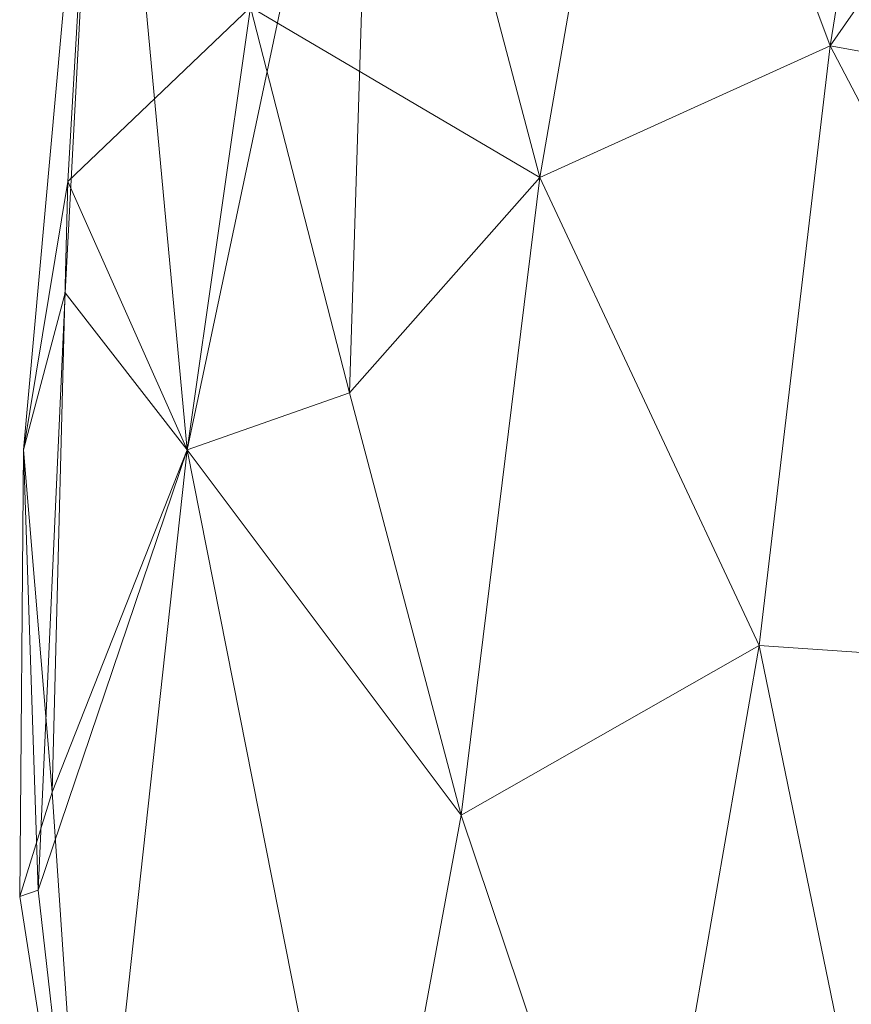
# Model space of a CAD drawing. Header units: millimetres. Extents: x -83 to 83, y 0 to 70.
# Tile 253 of 256: x -23 to -10, y 15 to 30. Entities that reach past the tile are written whole.
import ezdxf

# ---------------------------------------------------------------- set-up
doc = ezdxf.new("R2010")
doc.units = ezdxf.units.MM
doc.layers.add('A-GENM', color=13, linetype='Continuous')

# ---------------------------------------------------------------- blocks, each defined once
blk = doc.blocks.new('MODEL_FFAS1M21-609500BF0 - MODEL_FFAS1M21-609500BF0-474051-Preview')
at = {"layer": 'A-GENM', "lineweight": 9}
mesh = blk.add_polyface(dxfattribs=at)
corners = [(0, -10, -49.255), (13.734, -10, -44.793), (22.222, -10, -33.11), (22.222, -10, -18.669), (13.734, -10, -6.986), (0, -10, -2.524), (0, -16.9, -2.584), (0, -23.8, -2.644), (0, -30.7, -2.704), (0, -37.6, -2.764), (13.593, -37.6, -7.181), (21.993, -37.6, -18.743), (21.993, -37.6, -33.035), (13.593, -37.6, -44.598), (0, -37.6, -49.014), (0, -30.7, -49.075), (0, -23.8, -49.135), (0, -16.9, -49.195), (5.562, -10, -4.331), (5.562, -10, -47.448), (5.504, -37.6, -4.553), (5.504, -37.6, -47.226), (5.689, -20.35, -3.32), (5.689, -20.35, -48.459), (9.648, -10, -5.658), (11.862, -20.774, -5.868), (17.978, -10, -12.827), (20.712, -23.8, -15.336), (23.245, -23.8, -25.777), (16.472, -18.151, -9.418), (15.258, -28.008, -8.401), (17.793, -37.6, -12.962), (10.765, -30.045, -5.348), (9.648, -10, -46.12), (11.862, -20.774, -45.911), (17.978, -10, -38.951), (20.712, -23.8, -36.443), (16.472, -18.151, -42.361), (15.258, -28.008, -43.378), (17.793, -37.6, -38.817), (10.765, -30.045, -46.43), (4.986, -28.998, -3.231), (4.986, -28.998, -48.547), (22.555, -27.949, -20.417), (22.222, -10, -25.889), (23.018, -16.988, -29.535), (22.596, -26.229, -31.256), (22.802, -18.505, -21.141), (21.993, -37.6, -25.889), (18.201, -24.681, -11.442), (19.73, -30.642, -13.711), (9.548, -37.6, -5.867), (18.201, -24.681, -40.337), (9.548, -37.6, -45.912), (23.302, -16.891, -25.466)]
mesh.append_faces([[corners[k] for k in face] for face in [(2, 36, 35), (33, 23, 19), (8, 41, 7), (3, 47, 44), (12, 46, 48), (48, 43, 11), (51, 32, 20)]], dxfattribs={"vtx0": -1, "vtx1": -1})
mesh.append_faces([[corners[k] for k in face] for face in [(25, 24, 22), (20, 41, 8), (32, 25, 22), (22, 7, 41), (50, 49, 30), (4, 25, 29), (43, 28, 47), (43, 50, 11), (32, 30, 25), (25, 30, 29), (40, 38, 13), (42, 21, 15), (29, 27, 26), (34, 1, 37), (23, 17, 19), (18, 6, 22), (23, 33, 34), (43, 48, 28), (45, 54, 28), (32, 10, 30), (30, 49, 29), (41, 20, 32), (40, 42, 23), (34, 37, 38), (46, 45, 28), (52, 36, 39), (38, 40, 34), (37, 35, 36), (38, 37, 52), (34, 40, 23), (22, 41, 32), (21, 42, 40), (23, 42, 16), (54, 45, 44), (28, 48, 46), (3, 27, 47), (45, 36, 2), (36, 45, 46), (46, 12, 36), (49, 27, 29), (43, 47, 27), (27, 49, 50), (43, 27, 50), (31, 50, 30), (38, 52, 39), (52, 37, 36), (54, 47, 28), (54, 44, 47)]], dxfattribs={"vtx0": -1, "vtx1": -1, "vtx2": -1})
mesh.append_faces([[corners[k] for k in face] for face in [(29, 26, 4), (23, 16, 17), (45, 2, 44), (30, 10, 31), (34, 33, 1), (36, 12, 39), (40, 13, 53)]], dxfattribs={"vtx0": -1, "vtx2": -1})
mesh.append_faces([[corners[k] for k in face] for face in [(9, 20, 8)]], dxfattribs={"vtx1": -1})
mesh.append_faces([[corners[k] for k in face] for face in [(4, 24, 25), (3, 26, 27), (6, 7, 22), (15, 16, 42), (24, 18, 22), (51, 10, 32), (31, 11, 50), (1, 35, 37), (39, 13, 38), (53, 21, 40)]], dxfattribs={"vtx1": -1, "vtx2": -1})
mesh.append_faces([[corners[k] for k in face] for face in [(21, 14, 15), (18, 5, 6), (17, 0, 19)]], dxfattribs={"vtx2": -1})

msp = doc.modelspace()

# ---------------------------------------------------------------- block references
at = {"layer": 'A-GENM', "lineweight": 9, "rotation": 180}
msp.add_blockref('MODEL_FFAS1M21-609500BF0 - MODEL_FFAS1M21-609500BF0-474051-Preview', (0, 0), dxfattribs=at)

doc.saveas('drawing.dxf')
